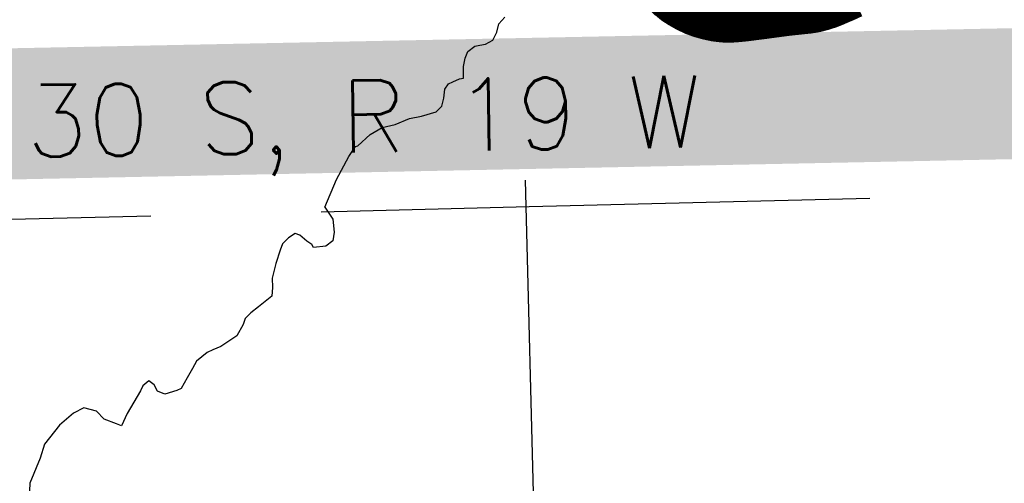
# Model space of a CAD drawing. Header units: feet. Extents: x 18803 to 104580, y -6601 to 116448.
# Tile 67 of 95: x 62800 to 70024, y 82440 to 85841. Entities that reach past the tile are written whole.
import ezdxf

# ---------------------------------------------------------------- set-up
doc = ezdxf.new("R2010")
doc.units = ezdxf.units.FT
doc.header["$LTSCALE"] = 100
doc.header["$MEASUREMENT"] = 0
doc.linetypes.add('DASHED', pattern=[0.75, 0.5, -0.25])
for name, color, linetype in [('ELPC BOLD TITLE SHEET', 3, 'Continuous'), ('ELRGOV-SECTION', 253, 'DASHED'), ('ET-TWNSHIP-RANGE', 3, 'Continuous'), ('SL-VICINITY MAP', 2, 'Continuous')]:
    doc.layers.add(name, color=color, linetype=linetype)
doc.styles.add('L5280', font='simplex.shx', dxfattribs={"height": 528})

msp = doc.modelspace()

# ---------------------------------------------------------------- linework, layer by layer
at = {"layer": 'ELPC BOLD TITLE SHEET', "const_width": 500}
msp.add_lwpolyline([(68879.1, 86094.5), (68857.3, 86084.7), (68857.1, 86084.6), (68849.9, 86081.3), (68849.8, 86081.3), (68811.5, 86063.8), (68806.4, 86061.7), (68806.3, 86061.6), (68765.1, 86044.1), (68764.8, 86044), (68757, 86040.5), (68756.6, 86040.4), (68719.3, 86024.6), (68709.4, 86021), (68708.3, 86020.5), (68672.5, 86009), (68658.3, 86004.8), (68657.2, 86004.5), (68621.3, 85995.3), (68608, 85992.5), (68606.4, 85992.2), (68572.6, 85987.2), (68508.9, 85980.8), (68508.5, 85980.7), (68507.1, 85980.5), (68411.7, 85970.2), (68411.2, 85970.1), (68312.9, 85956.9), (68214.9, 85944), (68214.9, 85944), (68214.7, 85943.9), (68214.7, 85943.9), (68214.7, 85943.9), (68117.4, 85931.4), (68115.6, 85931.2), (68115, 85931.1), (68067.5, 85926.2), (68017.2, 85922.5), (68015.5, 85922.4), (68015.1, 85922.4), (67966.7, 85923.4), (67965.2, 85923.5), (67963.6, 85923.7), (67921, 85928.7), (67920.5, 85928.8), (67919.3, 85929), (67873, 85938.9), (67870.5, 85939.5), (67869.4, 85939.7), (67822, 85952.9), (67821.4, 85953.1), (67820.5, 85953.4), (67778.4, 85968.9), (67778, 85969.1), (67776.9, 85969.6), (67735.7, 85989.3), (67734.6, 85989.8), (67733, 85990.7), (67691.9, 86013.9), (67657.8, 86035.5), (67657.5, 86035.7), (67656.1, 86036.9), (67618.8, 86067.9), (67618.2, 86068.5), (67617.9, 86068.7), (67543.9, 86136.8)], dxfattribs=at)
at = {"layer": 'ELRGOV-SECTION', "ltscale": 50}
for p, q in [((66316.2, 92162.2), (66513.6, 84469.2)), ((66513.6, 84469.2), (67326.1, 52810.9))]:
    msp.add_line(p, q, dxfattribs=at)
msp.add_lwpolyline([(53772.3, 84162.2), (55984.8, 84214.5), (61261.6, 84340.4), (66538.6, 84469.6), (71815.3, 84598.8), (77092.2, 84731.3), (82365.6, 84863.7)], dxfattribs=at)
at = {"layer": 'ET-TWNSHIP-RANGE', "color": 155}
msp.add_solid([(61950.3, 84652.6), (61950.3, 85615.2), (70986.8, 84836), (71078.6, 85798.5)], dxfattribs=at)
at = {"layer": 'SL-VICINITY MAP'}
for points in [[(65279.5, 84914.3), (65370.6, 84998), (65460.1, 85050.8), (65553.4, 85071), (65658.9, 85116.1), (65747.7, 85132), (65854.5, 85163.8), (65896.6, 85205.7), (65912.5, 85265.9), (65918.3, 85332.1), (65947, 85369.8), (65978.3, 85385.4), (66025.9, 85408.1), (66055.5, 85411.9), (66056.1, 85442.9), (66055.7, 85497.4), (66068.7, 85557.6), (66088.9, 85607.3), (66139.8, 85647.6), (66176.8, 85652.8), (66218.2, 85660.8), (66270.4, 85690.7), (66299.6, 85749.1), (66315.5, 85810.7), (66359.2, 85858.5)], [(65039.2, 84466.1), (65123.7, 84667.9), (65215.5, 84838.4), (65262.8, 84909.4), (65279.5, 84914.3)], [(65039.2, 84466.1), (65097.7, 84376.9), (65107.7, 84281.4), (65097.8, 84219.6), (65047.1, 84179.6), (64955.8, 84169.5), (64943.9, 84190.5), (64907.3, 84216.3), (64854.7, 84259.1), (64821.9, 84272.4), (64771.4, 84240.6), (64728.9, 84196.2), (64711.1, 84151.1), (64679.6, 84052.6), (64652, 83945.8), (64654.2, 83875.4), (64648.5, 83813.5), (64551.2, 83733.2), (64496.3, 83689.2), (64453.8, 83648.9), (64440.2, 83603.7), (64392.6, 83522.2), (64363.1, 83502.3), (64274.6, 83442.6), (64216.1, 83419.3), (64174.2, 83399.7), (64098, 83335.5), (64067.7, 83282.5), (64028.6, 83213.1), (63985.2, 83135.7), (63951.7, 83120), (63864.1, 83093.3), (63810.9, 83115.4), (63787.2, 83161.5), (63746.6, 83191.6), (63704.3, 83155.4), (63686.8, 83118.6), (63587.2, 82951.6), (63547.6, 82861.6), (63510.7, 82875), (63420.6, 82910.4), (63364.3, 82969.9), (63269.7, 82993), (63194.2, 82953.6), (63092.5, 82865.3), (62981.3, 82727.5), (62949.7, 82624.9), (62874.5, 82440.6), (62866, 82275.3)]]:
    msp.add_lwpolyline(points, dxfattribs=at)

# ---------------------------------------------------------------- texts
at = {"layer": 'ET-TWNSHIP-RANGE', "style": 'L5280'}
msp.add_text('T 30 S, R 19 W', height=528, rotation=0.83259, dxfattribs=at).set_placement((62126.2, 84821.9))

doc.saveas('drawing.dxf')
